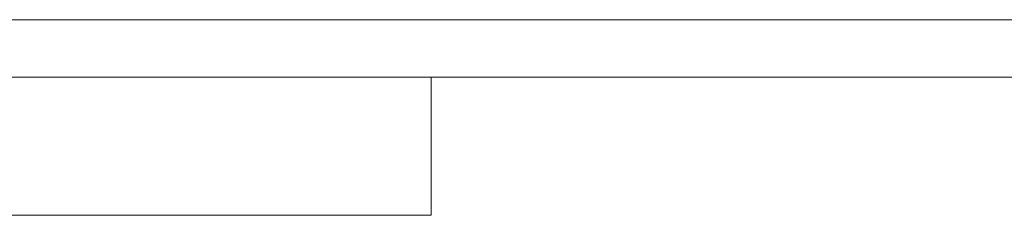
# Model space of a CAD drawing. Header units: millimetres. Extents: x 809 to 6054, y -5716 to -1261.
# Tile 51 of 94: x 4222 to 4649, y -4751 to -4666. Entities that reach past the tile are written whole.
import ezdxf
from ezdxf.enums import TextEntityAlignment as Align

# ---------------------------------------------------------------- set-up
doc = ezdxf.new("R2010")
doc.units = ezdxf.units.MM
doc.header["$LTSCALE"] = 0.3175
for name, color, linetype, lineweight in [('1轮廓实线层', 7, 'Continuous', 18), ('2细线层', 4, 'Continuous', 13), ('6文字层', 3, 'Continuous', 13), ('图框层', 7, 'Continuous', 18)]:
    doc.layers.add(name, color=color, linetype=linetype, lineweight=lineweight)
doc.styles.add('PC_TEXTSTYLE', font='ISOCP.SHX', dxfattribs={"width": 0.707, "bigfont": 'GBCBIG.SHX'})

# ---------------------------------------------------------------- blocks, each defined once
blk = doc.blocks.new('ZwmFrameMain_1_A4^_^无分区图框^_^landscape')
at = {"layer": '1轮廓实线层'}
blk.add_line((267, 200), (0, 200), dxfattribs=at)
at = {"layer": '2细线层'}
blk.add_line((272, 205), (-25, 205), dxfattribs=at)
blk = doc.blocks.new('ZwmFrameMain_1_图样代号')
at = {"layer": '2细线层', "linetype": 'Continuous'}
for p in [(60, 0), (0, -12)]:
    blk.add_line(p, (60, -12), dxfattribs=at)
at = {"layer": '6文字层', "style": 'PC_TEXTSTYLE', "width": 2.827942}
blk.add_attdef('图样代号', text='', height=7, rotation=180, dxfattribs=at).set_placement((58.24, -2.403), (2.346, -2.403), align=Align.FIT)

msp = doc.modelspace()

# ---------------------------------------------------------------- block references
at = {"layer": '图框层', "xscale": 5, "yscale": 5, "zscale": 5}
for name, p in [('ZwmFrameMain_1_A4^_^无分区图框^_^landscape', (4100.41273, -5691.18169)), ('ZwmFrameMain_1_图样代号', (4100.41273, -4691.18169))]:
    msp.add_blockref(name, p, dxfattribs=at)

doc.saveas('drawing.dxf')
